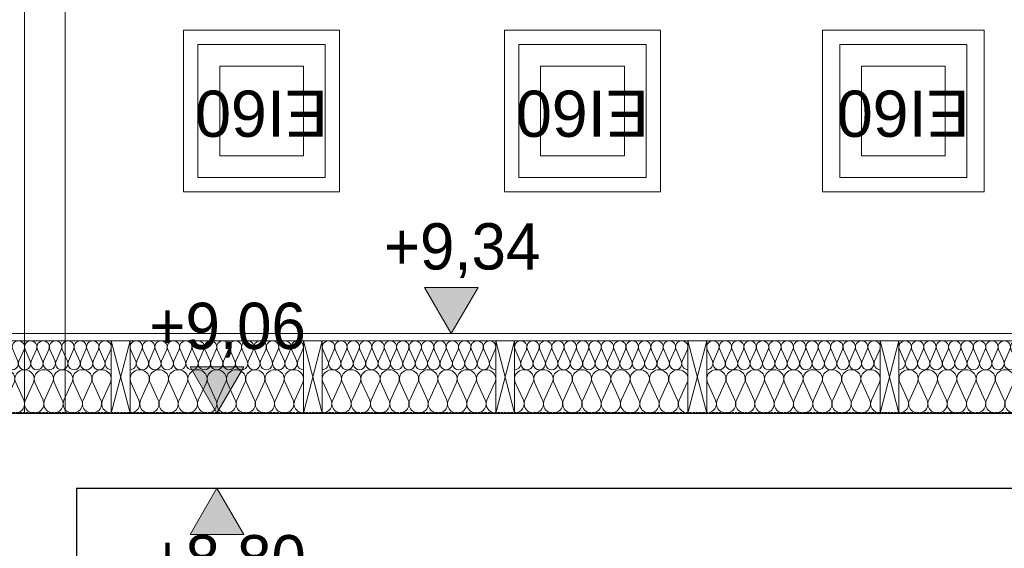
# Model space of a CAD drawing. Extents: x -613240 to -325500, y -25863 to 152403.
# Tile 104 of 254: x -386169 to -382763, y -3738 to -1909. Entities that reach past the tile are written whole.
import ezdxf

# ---------------------------------------------------------------- set-up
doc = ezdxf.new("R2010")
doc.units = 0
doc.header["$MEASUREMENT"] = 0
doc.linetypes.add('HIDDEN', pattern=[11.25, 7.5, -3.75])
for name, color, linetype, lineweight in [('0_Nr_Pióra__21', 7, 'Continuous', 9), ('0_Nr_Pióra__5', 7, 'Continuous', 13), ('Arch dachy_Nr_Pióra__5', 7, 'Continuous', 13), ('Arch stropy_Nr_Pióra__21', 7, 'Continuous', 9), ('Arch stropy_Nr_Pióra__41', 7, 'Continuous', 15), ('INWENT KONST. DREWNIANA_Nr_Pióra__21', 7, 'Continuous', 9), ('INWENT WYMIARY_Nr_Pióra__21', 7, 'Continuous', 9), ('INWENT. OKNA_Nr_Pióra__5', 7, 'Continuous', 13), ('INWENT.ŚCIANY_Nr_Pióra__1', 7, 'Continuous', 25), ('INWENT.ŚCIANY_Nr_Pióra__21', 7, 'Continuous', 9)]:
    doc.layers.add(name, color=color, linetype=linetype, lineweight=lineweight)
doc.layers.add('Arch ocieplenie', color=7, linetype='Continuous')
doc.layers.add('INWENT WYMIARY', color=7, linetype='Continuous')
doc.layers.add('Arch ocieplenie_Nr_Pióra__4', color=7, linetype='Continuous', lineweight=13, true_color=0x029e21)
doc.layers.add('Arch opisy okien_Nr_Pióra__9', color=7, linetype='Continuous', lineweight=13, true_color=0x3dad99)
doc.styles.add('GENERATED_STYLE_1', font='txt')
doc.styles.add('GENERATED_STYLE_10', font='arial.ttf')
doc.dimstyles.new('GENERATED_STYLE__6', dxfattribs={"dimtxt": 160.000002, "dimasz": 110.144928, "dimexe": 0.18, "dimexo": 40, "dimgap": 0.09, "dimtad": 1, "dimtih": 1, "dimtoh": 1, "dimdec": 0, "dimzin": 0, "dimdsep": 46, "dimtxsty": 'GENERATED_STYLE_1', "dimblk": 'ARROWHEAD_5', "dimblk1": 'ARROWHEAD_5', "dimblk2": 'ARROWHEAD_5', "dimcen": 0.09, "dimclrd": 7, "dimclre": 7, "dimclrt": 7, "dimazin": 0, "dimtfac": 1, "dimtdec": 4, "dimtmove": 0, "dimatfit": 3, "dimfxl": 0, "dimtolj": 1, "dimtzin": 0, "dimarcsym": 0})

# ---------------------------------------------------------------- blocks, each defined once
blk = doc.blocks.new('Izolacja cieplna 14_87', base_point=(-386452.2, -3269.6))
at = {"layer": 'Arch ocieplenie_Nr_Pióra__4', "linetype": 'Continuous'}
for p, q in [((-386449.4, -3164.3), (-386421.7, -3224.9)), ((-386416.1, -3224.9), (-386388.3, -3164.3)), ((-386382.7, -3164.3), (-386355, -3224.9)), ((-386349.4, -3224.9), (-386321.7, -3164.3)), ((-386316.1, -3164.3), (-386288.3, -3224.9)), ((-386282.7, -3224.9), (-386255, -3164.3)), ((-386249.4, -3164.3), (-386221.7, -3224.9)), ((-386216.1, -3224.9), (-386188.3, -3164.3)), ((-386182.7, -3164.3), (-386155, -3224.9)), ((-386149.4, -3224.9), (-386121.7, -3164.3)), ((-386116.1, -3164.3), (-386088.3, -3224.9)), ((-386082.7, -3224.9), (-386055, -3164.3)), ((-386049.4, -3164.3), (-386021.7, -3224.9)), ((-386016.1, -3224.9), (-385988.3, -3164.3)), ((-385982.7, -3164.3), (-385955, -3224.9)), ((-385949.4, -3224.9), (-385921.7, -3164.3)), ((-385916.1, -3164.3), (-385888.3, -3224.9)), ((-385882.7, -3224.9), (-385855, -3164.3))]:
    blk.add_line(p, q, dxfattribs=at)
for centre, start_param, end_param in [((-386418.9, -3151.5), 5.870392, 9.837571), ((-386352.2, -3151.5), 5.870392, 9.837571), ((-386285.5, -3151.5), 5.870392, 9.837571), ((-386218.9, -3151.5), 5.870392, 9.837571), ((-386152.2, -3151.5), 5.870392, 9.837571), ((-386085.5, -3151.5), 5.870392, 9.837571), ((-386018.9, -3151.5), 5.870392, 9.837571), ((-385952.2, -3151.5), 5.870392, 9.837571), ((-385885.5, -3151.5), 5.870392, 9.837571), ((-386452.2, -3237.7), 4.712389, 6.695979), ((-386385.5, -3237.7), 2.7288, 6.695979), ((-386318.9, -3237.7), 2.7288, 6.695979), ((-386252.2, -3237.7), 2.7288, 6.695979), ((-386185.5, -3237.7), 2.7288, 6.695979), ((-386118.9, -3237.7), 2.7288, 6.695979), ((-386052.2, -3237.7), 2.7288, 6.695979), ((-385985.5, -3237.7), 2.7288, 6.695979), ((-385918.9, -3237.7), 2.7288, 6.695979), ((-385852.2, -3237.7), 2.7288, 4.712389)]:
    blk.add_ellipse(centre, major_axis=(33.3, 0), ratio=0.957051, start_param=start_param, end_param=end_param, dxfattribs=at)
blk = doc.blocks.new('Izolacja cieplna 14_88', base_point=(-386452.2, -3119.6))
at = {"layer": 'Arch ocieplenie_Nr_Pióra__4', "linetype": 'Continuous'}
for p, q in [((-386450.4, -3049.4), (-386432.6, -3089.8)), ((-386429, -3089.8), (-386411.1, -3049.4)), ((-386407.5, -3049.4), (-386389.7, -3089.8)), ((-386386.1, -3089.8), (-386368.3, -3049.4)), ((-386364.7, -3049.4), (-386346.8, -3089.8)), ((-386343.2, -3089.8), (-386325.4, -3049.4)), ((-386321.8, -3049.4), (-386304, -3089.8)), ((-386300.4, -3089.8), (-386282.6, -3049.4)), ((-386279, -3049.4), (-386261.1, -3089.8)), ((-386257.5, -3089.8), (-386239.7, -3049.4)), ((-386236.1, -3049.4), (-386218.3, -3089.8)), ((-386214.7, -3089.8), (-386196.9, -3049.4)), ((-386193.2, -3049.4), (-386175.4, -3089.8)), ((-386171.8, -3089.8), (-386154, -3049.4)), ((-386150.4, -3049.4), (-386132.6, -3089.8)), ((-386129, -3089.8), (-386111.1, -3049.4)), ((-386107.5, -3049.4), (-386089.7, -3089.8)), ((-386086.1, -3089.8), (-386068.3, -3049.4)), ((-386064.7, -3049.4), (-386046.8, -3089.8)), ((-386043.2, -3089.8), (-386025.4, -3049.4)), ((-386021.8, -3049.4), (-386004, -3089.8)), ((-386000.4, -3089.8), (-385982.6, -3049.4)), ((-385979, -3049.4), (-385961.1, -3089.8)), ((-385957.5, -3089.8), (-385939.7, -3049.4)), ((-385936.1, -3049.4), (-385918.3, -3089.8)), ((-385914.7, -3089.8), (-385896.9, -3049.4)), ((-385893.2, -3049.4), (-385875.4, -3089.8)), ((-385871.8, -3089.8), (-385854, -3049.4))]:
    blk.add_line(p, q, dxfattribs=at)
for centre, start_param, end_param in [((-386430.8, -3040.9), 5.870392, 9.837571), ((-386387.9, -3040.9), 5.870392, 9.837571), ((-386345, -3040.9), 5.870392, 9.837571), ((-386302.2, -3040.9), 5.870392, 9.837571), ((-386259.3, -3040.9), 5.870392, 9.837571), ((-386216.5, -3040.9), 5.870392, 9.837571), ((-386173.6, -3040.9), 5.870392, 9.837571), ((-386130.8, -3040.9), 5.870392, 9.837571), ((-386087.9, -3040.9), 5.870392, 9.837571), ((-386045, -3040.9), 5.870392, 9.837571), ((-386002.2, -3040.9), 5.870392, 9.837571), ((-385959.3, -3040.9), 5.870392, 9.837571), ((-385916.5, -3040.9), 5.870392, 9.837571), ((-385873.6, -3040.9), 5.870392, 9.837571), ((-386452.2, -3098.3), 4.712389, 6.695979), ((-386409.3, -3098.3), 2.7288, 6.695979), ((-386366.5, -3098.3), 2.7288, 6.695979), ((-386323.6, -3098.3), 2.7288, 6.695979), ((-386280.8, -3098.3), 2.7288, 6.695979), ((-386237.9, -3098.3), 2.7288, 6.695979), ((-386195.1, -3098.3), 2.7288, 6.695979), ((-386152.2, -3098.3), 2.7288, 6.695979), ((-386109.3, -3098.3), 2.7288, 6.695979), ((-386066.5, -3098.3), 2.7288, 6.695979), ((-386023.6, -3098.3), 2.7288, 6.695979), ((-385980.8, -3098.3), 2.7288, 6.695979), ((-385937.9, -3098.3), 2.7288, 6.695979), ((-385895.1, -3098.3), 2.7288, 6.695979), ((-385852.2, -3098.3), 2.7288, 4.712389)]:
    blk.add_ellipse(centre, major_axis=(21.4, 0), ratio=0.99253, start_param=start_param, end_param=end_param, dxfattribs=at)
blk = doc.blocks.new('Izolacja cieplna 14_89', base_point=(-385787.2, -3269.6))
at = {"layer": 'Arch ocieplenie_Nr_Pióra__4', "linetype": 'Continuous'}
for p, q in [((-385784.4, -3164.3), (-385756.7, -3224.9)), ((-385751.1, -3224.9), (-385723.3, -3164.3)), ((-385717.7, -3164.3), (-385690, -3224.9)), ((-385684.4, -3224.9), (-385656.7, -3164.3)), ((-385651.1, -3164.3), (-385623.3, -3224.9)), ((-385617.7, -3224.9), (-385590, -3164.3)), ((-385584.4, -3164.3), (-385556.7, -3224.9)), ((-385551.1, -3224.9), (-385523.3, -3164.3)), ((-385517.7, -3164.3), (-385490, -3224.9)), ((-385484.4, -3224.9), (-385456.7, -3164.3)), ((-385451.1, -3164.3), (-385423.3, -3224.9)), ((-385417.7, -3224.9), (-385390, -3164.3)), ((-385384.4, -3164.3), (-385356.7, -3224.9)), ((-385351.1, -3224.9), (-385323.3, -3164.3)), ((-385317.7, -3164.3), (-385290, -3224.9)), ((-385284.4, -3224.9), (-385256.7, -3164.3)), ((-385251.1, -3164.3), (-385223.3, -3224.9)), ((-385217.7, -3224.9), (-385190, -3164.3))]:
    blk.add_line(p, q, dxfattribs=at)
for centre, start_param, end_param in [((-385753.9, -3151.5), 5.870392, 9.837571), ((-385687.2, -3151.5), 5.870392, 9.837571), ((-385620.5, -3151.5), 5.870392, 9.837571), ((-385553.9, -3151.5), 5.870392, 9.837571), ((-385487.2, -3151.5), 5.870392, 9.837571), ((-385420.5, -3151.5), 5.870392, 9.837571), ((-385353.9, -3151.5), 5.870392, 9.837571), ((-385287.2, -3151.5), 5.870392, 9.837571), ((-385220.5, -3151.5), 5.870392, 9.837571), ((-385787.2, -3237.7), 4.712389, 6.695979), ((-385720.5, -3237.7), 2.7288, 6.695979), ((-385653.9, -3237.7), 2.7288, 6.695979), ((-385587.2, -3237.7), 2.7288, 6.695979), ((-385520.5, -3237.7), 2.7288, 6.695979), ((-385453.9, -3237.7), 2.7288, 6.695979), ((-385387.2, -3237.7), 2.7288, 6.695979), ((-385320.5, -3237.7), 2.7288, 6.695979), ((-385253.9, -3237.7), 2.7288, 6.695979), ((-385187.2, -3237.7), 2.7288, 4.712389)]:
    blk.add_ellipse(centre, major_axis=(33.3, 0), ratio=0.957051, start_param=start_param, end_param=end_param, dxfattribs=at)
blk = doc.blocks.new('Izolacja cieplna 14_90', base_point=(-385787.2, -3119.6))
at = {"layer": 'Arch ocieplenie_Nr_Pióra__4', "linetype": 'Continuous'}
for p, q in [((-385785.4, -3049.4), (-385767.6, -3089.8)), ((-385764, -3089.8), (-385746.1, -3049.4)), ((-385742.5, -3049.4), (-385724.7, -3089.8)), ((-385721.1, -3089.8), (-385703.3, -3049.4)), ((-385699.7, -3049.4), (-385681.8, -3089.8)), ((-385678.2, -3089.8), (-385660.4, -3049.4)), ((-385656.8, -3049.4), (-385639, -3089.8)), ((-385635.4, -3089.8), (-385617.6, -3049.4)), ((-385614, -3049.4), (-385596.1, -3089.8)), ((-385592.5, -3089.8), (-385574.7, -3049.4)), ((-385571.1, -3049.4), (-385553.3, -3089.8)), ((-385549.7, -3089.8), (-385531.9, -3049.4)), ((-385528.2, -3049.4), (-385510.4, -3089.8)), ((-385506.8, -3089.8), (-385489, -3049.4)), ((-385485.4, -3049.4), (-385467.6, -3089.8)), ((-385464, -3089.8), (-385446.1, -3049.4)), ((-385442.5, -3049.4), (-385424.7, -3089.8)), ((-385421.1, -3089.8), (-385403.3, -3049.4)), ((-385399.7, -3049.4), (-385381.8, -3089.8)), ((-385378.2, -3089.8), (-385360.4, -3049.4)), ((-385356.8, -3049.4), (-385339, -3089.8)), ((-385335.4, -3089.8), (-385317.6, -3049.4)), ((-385314, -3049.4), (-385296.1, -3089.8)), ((-385292.5, -3089.8), (-385274.7, -3049.4)), ((-385271.1, -3049.4), (-385253.3, -3089.8)), ((-385249.7, -3089.8), (-385231.9, -3049.4)), ((-385228.2, -3049.4), (-385210.4, -3089.8)), ((-385206.8, -3089.8), (-385189, -3049.4))]:
    blk.add_line(p, q, dxfattribs=at)
for centre, start_param, end_param in [((-385765.8, -3040.9), 5.870392, 9.837571), ((-385722.9, -3040.9), 5.870392, 9.837571), ((-385680, -3040.9), 5.870392, 9.837571), ((-385637.2, -3040.9), 5.870392, 9.837571), ((-385594.3, -3040.9), 5.870392, 9.837571), ((-385551.5, -3040.9), 5.870392, 9.837571), ((-385508.6, -3040.9), 5.870392, 9.837571), ((-385465.8, -3040.9), 5.870392, 9.837571), ((-385422.9, -3040.9), 5.870392, 9.837571), ((-385380, -3040.9), 5.870392, 9.837571), ((-385337.2, -3040.9), 5.870392, 9.837571), ((-385294.3, -3040.9), 5.870392, 9.837571), ((-385251.5, -3040.9), 5.870392, 9.837571), ((-385208.6, -3040.9), 5.870392, 9.837571), ((-385787.2, -3098.3), 4.712389, 6.695979), ((-385744.3, -3098.3), 2.7288, 6.695979), ((-385701.5, -3098.3), 2.7288, 6.695979), ((-385658.6, -3098.3), 2.7288, 6.695979), ((-385615.8, -3098.3), 2.7288, 6.695979), ((-385572.9, -3098.3), 2.7288, 6.695979), ((-385530.1, -3098.3), 2.7288, 6.695979), ((-385487.2, -3098.3), 2.7288, 6.695979), ((-385444.3, -3098.3), 2.7288, 6.695979), ((-385401.5, -3098.3), 2.7288, 6.695979), ((-385358.6, -3098.3), 2.7288, 6.695979), ((-385315.8, -3098.3), 2.7288, 6.695979), ((-385272.9, -3098.3), 2.7288, 6.695979), ((-385230.1, -3098.3), 2.7288, 6.695979), ((-385187.2, -3098.3), 2.7288, 4.712389)]:
    blk.add_ellipse(centre, major_axis=(21.4, 0), ratio=0.99253, start_param=start_param, end_param=end_param, dxfattribs=at)
blk = doc.blocks.new('Izolacja cieplna 14_91', base_point=(-385122.2, -3269.6))
at = {"layer": 'Arch ocieplenie_Nr_Pióra__4', "linetype": 'Continuous'}
for p, q in [((-385119.4, -3164.3), (-385091.7, -3224.9)), ((-385086.1, -3224.9), (-385058.3, -3164.3)), ((-385052.7, -3164.3), (-385025, -3224.9)), ((-385019.4, -3224.9), (-384991.7, -3164.3)), ((-384986.1, -3164.3), (-384958.3, -3224.9)), ((-384952.7, -3224.9), (-384925, -3164.3)), ((-384919.4, -3164.3), (-384891.7, -3224.9)), ((-384886.1, -3224.9), (-384858.3, -3164.3)), ((-384852.7, -3164.3), (-384825, -3224.9)), ((-384819.4, -3224.9), (-384791.7, -3164.3)), ((-384786.1, -3164.3), (-384758.3, -3224.9)), ((-384752.7, -3224.9), (-384725, -3164.3)), ((-384719.4, -3164.3), (-384691.7, -3224.9)), ((-384686.1, -3224.9), (-384658.3, -3164.3)), ((-384652.7, -3164.3), (-384625, -3224.9)), ((-384619.4, -3224.9), (-384591.7, -3164.3)), ((-384586.1, -3164.3), (-384558.3, -3224.9)), ((-384552.7, -3224.9), (-384525, -3164.3))]:
    blk.add_line(p, q, dxfattribs=at)
for centre, start_param, end_param in [((-385088.9, -3151.5), 5.870392, 9.837571), ((-385022.2, -3151.5), 5.870392, 9.837571), ((-384955.5, -3151.5), 5.870392, 9.837571), ((-384888.9, -3151.5), 5.870392, 9.837571), ((-384822.2, -3151.5), 5.870392, 9.837571), ((-384755.5, -3151.5), 5.870392, 9.837571), ((-384688.9, -3151.5), 5.870392, 9.837571), ((-384622.2, -3151.5), 5.870392, 9.837571), ((-384555.5, -3151.5), 5.870392, 9.837571), ((-385122.2, -3237.7), 4.712389, 6.695979), ((-385055.5, -3237.7), 2.7288, 6.695979), ((-384988.9, -3237.7), 2.7288, 6.695979), ((-384922.2, -3237.7), 2.7288, 6.695979), ((-384855.5, -3237.7), 2.7288, 6.695979), ((-384788.9, -3237.7), 2.7288, 6.695979), ((-384722.2, -3237.7), 2.7288, 6.695979), ((-384655.5, -3237.7), 2.7288, 6.695979), ((-384588.9, -3237.7), 2.7288, 6.695979), ((-384522.2, -3237.7), 2.7288, 4.712389)]:
    blk.add_ellipse(centre, major_axis=(33.3, 0), ratio=0.957051, start_param=start_param, end_param=end_param, dxfattribs=at)
blk = doc.blocks.new('Izolacja cieplna 14_92', base_point=(-385122.2, -3119.6))
at = {"layer": 'Arch ocieplenie_Nr_Pióra__4', "linetype": 'Continuous'}
for p, q in [((-385120.4, -3049.4), (-385102.6, -3089.8)), ((-385099, -3089.8), (-385081.1, -3049.4)), ((-385077.5, -3049.4), (-385059.7, -3089.8)), ((-385056.1, -3089.8), (-385038.3, -3049.4)), ((-385034.7, -3049.4), (-385016.8, -3089.8)), ((-385013.2, -3089.8), (-384995.4, -3049.4)), ((-384991.8, -3049.4), (-384974, -3089.8)), ((-384970.4, -3089.8), (-384952.6, -3049.4)), ((-384949, -3049.4), (-384931.1, -3089.8)), ((-384927.5, -3089.8), (-384909.7, -3049.4)), ((-384906.1, -3049.4), (-384888.3, -3089.8)), ((-384884.7, -3089.8), (-384866.9, -3049.4)), ((-384863.2, -3049.4), (-384845.4, -3089.8)), ((-384841.8, -3089.8), (-384824, -3049.4)), ((-384820.4, -3049.4), (-384802.6, -3089.8)), ((-384799, -3089.8), (-384781.1, -3049.4)), ((-384777.5, -3049.4), (-384759.7, -3089.8)), ((-384756.1, -3089.8), (-384738.3, -3049.4)), ((-384734.7, -3049.4), (-384716.8, -3089.8)), ((-384713.2, -3089.8), (-384695.4, -3049.4)), ((-384691.8, -3049.4), (-384674, -3089.8)), ((-384670.4, -3089.8), (-384652.6, -3049.4)), ((-384649, -3049.4), (-384631.1, -3089.8)), ((-384627.5, -3089.8), (-384609.7, -3049.4)), ((-384606.1, -3049.4), (-384588.3, -3089.8)), ((-384584.7, -3089.8), (-384566.9, -3049.4)), ((-384563.2, -3049.4), (-384545.4, -3089.8)), ((-384541.8, -3089.8), (-384524, -3049.4))]:
    blk.add_line(p, q, dxfattribs=at)
for centre, start_param, end_param in [((-385100.8, -3040.9), 5.870392, 9.837571), ((-385057.9, -3040.9), 5.870392, 9.837571), ((-385015, -3040.9), 5.870392, 9.837571), ((-384972.2, -3040.9), 5.870392, 9.837571), ((-384929.3, -3040.9), 5.870392, 9.837571), ((-384886.5, -3040.9), 5.870392, 9.837571), ((-384843.6, -3040.9), 5.870392, 9.837571), ((-384800.8, -3040.9), 5.870392, 9.837571), ((-384757.9, -3040.9), 5.870392, 9.837571), ((-384715, -3040.9), 5.870392, 9.837571), ((-384672.2, -3040.9), 5.870392, 9.837571), ((-384629.3, -3040.9), 5.870392, 9.837571), ((-384586.5, -3040.9), 5.870392, 9.837571), ((-384543.6, -3040.9), 5.870392, 9.837571), ((-385122.2, -3098.3), 4.712389, 6.695979), ((-385079.3, -3098.3), 2.7288, 6.695979), ((-385036.5, -3098.3), 2.7288, 6.695979), ((-384993.6, -3098.3), 2.7288, 6.695979), ((-384950.8, -3098.3), 2.7288, 6.695979), ((-384907.9, -3098.3), 2.7288, 6.695979), ((-384865.1, -3098.3), 2.7288, 6.695979), ((-384822.2, -3098.3), 2.7288, 6.695979), ((-384779.3, -3098.3), 2.7288, 6.695979), ((-384736.5, -3098.3), 2.7288, 6.695979), ((-384693.6, -3098.3), 2.7288, 6.695979), ((-384650.8, -3098.3), 2.7288, 6.695979), ((-384607.9, -3098.3), 2.7288, 6.695979), ((-384565.1, -3098.3), 2.7288, 6.695979), ((-384522.2, -3098.3), 2.7288, 4.712389)]:
    blk.add_ellipse(centre, major_axis=(21.4, 0), ratio=0.99253, start_param=start_param, end_param=end_param, dxfattribs=at)
blk = doc.blocks.new('Izolacja cieplna 14_93', base_point=(-384457.2, -3269.6))
at = {"layer": 'Arch ocieplenie_Nr_Pióra__4', "linetype": 'Continuous'}
for p, q in [((-384454.4, -3164.3), (-384426.7, -3224.9)), ((-384421.1, -3224.9), (-384393.3, -3164.3)), ((-384387.7, -3164.3), (-384360, -3224.9)), ((-384354.4, -3224.9), (-384326.7, -3164.3)), ((-384321.1, -3164.3), (-384293.3, -3224.9)), ((-384287.7, -3224.9), (-384260, -3164.3)), ((-384254.4, -3164.3), (-384226.7, -3224.9)), ((-384221.1, -3224.9), (-384193.3, -3164.3)), ((-384187.7, -3164.3), (-384160, -3224.9)), ((-384154.4, -3224.9), (-384126.7, -3164.3)), ((-384121.1, -3164.3), (-384093.3, -3224.9)), ((-384087.7, -3224.9), (-384060, -3164.3)), ((-384054.4, -3164.3), (-384026.7, -3224.9)), ((-384021.1, -3224.9), (-383993.3, -3164.3)), ((-383987.7, -3164.3), (-383960, -3224.9)), ((-383954.4, -3224.9), (-383926.7, -3164.3)), ((-383921.1, -3164.3), (-383893.3, -3224.9)), ((-383887.7, -3224.9), (-383860, -3164.3))]:
    blk.add_line(p, q, dxfattribs=at)
for centre, start_param, end_param in [((-384423.9, -3151.5), 5.870392, 9.837571), ((-384357.2, -3151.5), 5.870392, 9.837571), ((-384290.5, -3151.5), 5.870392, 9.837571), ((-384223.9, -3151.5), 5.870392, 9.837571), ((-384157.2, -3151.5), 5.870392, 9.837571), ((-384090.5, -3151.5), 5.870392, 9.837571), ((-384023.9, -3151.5), 5.870392, 9.837571), ((-383957.2, -3151.5), 5.870392, 9.837571), ((-383890.5, -3151.5), 5.870392, 9.837571), ((-384457.2, -3237.7), 4.712389, 6.695979), ((-384390.5, -3237.7), 2.7288, 6.695979), ((-384323.9, -3237.7), 2.7288, 6.695979), ((-384257.2, -3237.7), 2.7288, 6.695979), ((-384190.5, -3237.7), 2.7288, 6.695979), ((-384123.9, -3237.7), 2.7288, 6.695979), ((-384057.2, -3237.7), 2.7288, 6.695979), ((-383990.5, -3237.7), 2.7288, 6.695979), ((-383923.9, -3237.7), 2.7288, 6.695979), ((-383857.2, -3237.7), 2.7288, 4.712389)]:
    blk.add_ellipse(centre, major_axis=(33.3, 0), ratio=0.957051, start_param=start_param, end_param=end_param, dxfattribs=at)
blk = doc.blocks.new('Izolacja cieplna 14_94', base_point=(-384457.2, -3119.6))
at = {"layer": 'Arch ocieplenie_Nr_Pióra__4', "linetype": 'Continuous'}
for p, q in [((-384455.4, -3049.4), (-384437.6, -3089.8)), ((-384434, -3089.8), (-384416.1, -3049.4)), ((-384412.5, -3049.4), (-384394.7, -3089.8)), ((-384391.1, -3089.8), (-384373.3, -3049.4)), ((-384369.7, -3049.4), (-384351.8, -3089.8)), ((-384348.2, -3089.8), (-384330.4, -3049.4)), ((-384326.8, -3049.4), (-384309, -3089.8)), ((-384305.4, -3089.8), (-384287.6, -3049.4)), ((-384284, -3049.4), (-384266.1, -3089.8)), ((-384262.5, -3089.8), (-384244.7, -3049.4)), ((-384241.1, -3049.4), (-384223.3, -3089.8)), ((-384219.7, -3089.8), (-384201.8, -3049.4)), ((-384198.2, -3049.4), (-384180.4, -3089.8)), ((-384176.8, -3089.8), (-384159, -3049.4)), ((-384155.4, -3049.4), (-384137.6, -3089.8)), ((-384134, -3089.8), (-384116.1, -3049.4)), ((-384112.5, -3049.4), (-384094.7, -3089.8)), ((-384091.1, -3089.8), (-384073.3, -3049.4)), ((-384069.7, -3049.4), (-384051.8, -3089.8)), ((-384048.2, -3089.8), (-384030.4, -3049.4)), ((-384026.8, -3049.4), (-384009, -3089.8)), ((-384005.4, -3089.8), (-383987.6, -3049.4)), ((-383984, -3049.4), (-383966.1, -3089.8)), ((-383962.5, -3089.8), (-383944.7, -3049.4)), ((-383941.1, -3049.4), (-383923.3, -3089.8)), ((-383919.7, -3089.8), (-383901.8, -3049.4)), ((-383898.2, -3049.4), (-383880.4, -3089.8)), ((-383876.8, -3089.8), (-383859, -3049.4))]:
    blk.add_line(p, q, dxfattribs=at)
for centre, start_param, end_param in [((-384435.8, -3040.9), 5.870392, 9.837571), ((-384392.9, -3040.9), 5.870392, 9.837571), ((-384350, -3040.9), 5.870392, 9.837571), ((-384307.2, -3040.9), 5.870392, 9.837571), ((-384264.3, -3040.9), 5.870392, 9.837571), ((-384221.5, -3040.9), 5.870392, 9.837571), ((-384178.6, -3040.9), 5.870392, 9.837571), ((-384135.8, -3040.9), 5.870392, 9.837571), ((-384092.9, -3040.9), 5.870392, 9.837571), ((-384050, -3040.9), 5.870392, 9.837571), ((-384007.2, -3040.9), 5.870392, 9.837571), ((-383964.3, -3040.9), 5.870392, 9.837571), ((-383921.5, -3040.9), 5.870392, 9.837571), ((-383878.6, -3040.9), 5.870392, 9.837571), ((-384457.2, -3098.3), 4.712389, 6.695979), ((-384414.3, -3098.3), 2.7288, 6.695979), ((-384371.5, -3098.3), 2.7288, 6.695979), ((-384328.6, -3098.3), 2.7288, 6.695979), ((-384285.8, -3098.3), 2.7288, 6.695979), ((-384242.9, -3098.3), 2.7288, 6.695979), ((-384200.1, -3098.3), 2.7288, 6.695979), ((-384157.2, -3098.3), 2.7288, 6.695979), ((-384114.3, -3098.3), 2.7288, 6.695979), ((-384071.5, -3098.3), 2.7288, 6.695979), ((-384028.6, -3098.3), 2.7288, 6.695979), ((-383985.8, -3098.3), 2.7288, 6.695979), ((-383942.9, -3098.3), 2.7288, 6.695979), ((-383900.1, -3098.3), 2.7288, 6.695979), ((-383857.2, -3098.3), 2.7288, 4.712389)]:
    blk.add_ellipse(centre, major_axis=(21.4, 0), ratio=0.99253, start_param=start_param, end_param=end_param, dxfattribs=at)
blk = doc.blocks.new('Izolacja cieplna 14_95', base_point=(-383792.2, -3269.6))
at = {"layer": 'Arch ocieplenie_Nr_Pióra__4', "linetype": 'Continuous'}
for p, q in [((-383789.4, -3164.3), (-383761.7, -3224.9)), ((-383756.1, -3224.9), (-383728.3, -3164.3)), ((-383722.7, -3164.3), (-383695, -3224.9)), ((-383689.4, -3224.9), (-383661.7, -3164.3)), ((-383656.1, -3164.3), (-383628.3, -3224.9)), ((-383622.7, -3224.9), (-383595, -3164.3)), ((-383589.4, -3164.3), (-383561.7, -3224.9)), ((-383556.1, -3224.9), (-383528.3, -3164.3)), ((-383522.7, -3164.3), (-383495, -3224.9)), ((-383489.4, -3224.9), (-383461.7, -3164.3)), ((-383456.1, -3164.3), (-383428.3, -3224.9)), ((-383422.7, -3224.9), (-383395, -3164.3)), ((-383389.4, -3164.3), (-383361.7, -3224.9)), ((-383356.1, -3224.9), (-383328.3, -3164.3)), ((-383322.7, -3164.3), (-383295, -3224.9)), ((-383289.4, -3224.9), (-383261.7, -3164.3)), ((-383256.1, -3164.3), (-383228.3, -3224.9)), ((-383222.7, -3224.9), (-383195, -3164.3))]:
    blk.add_line(p, q, dxfattribs=at)
for centre, start_param, end_param in [((-383758.9, -3151.5), 5.870392, 9.837571), ((-383692.2, -3151.5), 5.870392, 9.837571), ((-383625.5, -3151.5), 5.870392, 9.837571), ((-383558.9, -3151.5), 5.870392, 9.837571), ((-383492.2, -3151.5), 5.870392, 9.837571), ((-383425.5, -3151.5), 5.870392, 9.837571), ((-383358.9, -3151.5), 5.870392, 9.837571), ((-383292.2, -3151.5), 5.870392, 9.837571), ((-383225.5, -3151.5), 5.870392, 9.837571), ((-383792.2, -3237.7), 4.712389, 6.695979), ((-383725.5, -3237.7), 2.7288, 6.695979), ((-383658.9, -3237.7), 2.7288, 6.695979), ((-383592.2, -3237.7), 2.7288, 6.695979), ((-383525.5, -3237.7), 2.7288, 6.695979), ((-383458.9, -3237.7), 2.7288, 6.695979), ((-383392.2, -3237.7), 2.7288, 6.695979), ((-383325.5, -3237.7), 2.7288, 6.695979), ((-383258.9, -3237.7), 2.7288, 6.695979), ((-383192.2, -3237.7), 2.7288, 4.712389)]:
    blk.add_ellipse(centre, major_axis=(33.3, 0), ratio=0.957051, start_param=start_param, end_param=end_param, dxfattribs=at)
blk = doc.blocks.new('Izolacja cieplna 14_96', base_point=(-383792.2, -3119.6))
at = {"layer": 'Arch ocieplenie_Nr_Pióra__4', "linetype": 'Continuous'}
for p, q in [((-383790.4, -3049.4), (-383772.6, -3089.8)), ((-383769, -3089.8), (-383751.1, -3049.4)), ((-383747.5, -3049.4), (-383729.7, -3089.8)), ((-383726.1, -3089.8), (-383708.3, -3049.4)), ((-383704.7, -3049.4), (-383686.8, -3089.8)), ((-383683.2, -3089.8), (-383665.4, -3049.4)), ((-383661.8, -3049.4), (-383644, -3089.8)), ((-383640.4, -3089.8), (-383622.6, -3049.4)), ((-383619, -3049.4), (-383601.1, -3089.8)), ((-383597.5, -3089.8), (-383579.7, -3049.4)), ((-383576.1, -3049.4), (-383558.3, -3089.8)), ((-383554.7, -3089.8), (-383536.8, -3049.4)), ((-383533.2, -3049.4), (-383515.4, -3089.8)), ((-383511.8, -3089.8), (-383494, -3049.4)), ((-383490.4, -3049.4), (-383472.6, -3089.8)), ((-383469, -3089.8), (-383451.1, -3049.4)), ((-383447.5, -3049.4), (-383429.7, -3089.8)), ((-383426.1, -3089.8), (-383408.3, -3049.4)), ((-383404.7, -3049.4), (-383386.8, -3089.8)), ((-383383.2, -3089.8), (-383365.4, -3049.4)), ((-383361.8, -3049.4), (-383344, -3089.8)), ((-383340.4, -3089.8), (-383322.6, -3049.4)), ((-383319, -3049.4), (-383301.1, -3089.8)), ((-383297.5, -3089.8), (-383279.7, -3049.4)), ((-383276.1, -3049.4), (-383258.3, -3089.8)), ((-383254.7, -3089.8), (-383236.8, -3049.4)), ((-383233.2, -3049.4), (-383215.4, -3089.8)), ((-383211.8, -3089.8), (-383194, -3049.4))]:
    blk.add_line(p, q, dxfattribs=at)
for centre, start_param, end_param in [((-383770.8, -3040.9), 5.870392, 9.837571), ((-383727.9, -3040.9), 5.870392, 9.837571), ((-383685, -3040.9), 5.870392, 9.837571), ((-383642.2, -3040.9), 5.870392, 9.837571), ((-383599.3, -3040.9), 5.870392, 9.837571), ((-383556.5, -3040.9), 5.870392, 9.837571), ((-383513.6, -3040.9), 5.870392, 9.837571), ((-383470.8, -3040.9), 5.870392, 9.837571), ((-383427.9, -3040.9), 5.870392, 9.837571), ((-383385, -3040.9), 5.870392, 9.837571), ((-383342.2, -3040.9), 5.870392, 9.837571), ((-383299.3, -3040.9), 5.870392, 9.837571), ((-383256.5, -3040.9), 5.870392, 9.837571), ((-383213.6, -3040.9), 5.870392, 9.837571), ((-383792.2, -3098.3), 4.712389, 6.695979), ((-383749.3, -3098.3), 2.7288, 6.695979), ((-383706.5, -3098.3), 2.7288, 6.695979), ((-383663.6, -3098.3), 2.7288, 6.695979), ((-383620.8, -3098.3), 2.7288, 6.695979), ((-383577.9, -3098.3), 2.7288, 6.695979), ((-383535.1, -3098.3), 2.7288, 6.695979), ((-383492.2, -3098.3), 2.7288, 6.695979), ((-383449.3, -3098.3), 2.7288, 6.695979), ((-383406.5, -3098.3), 2.7288, 6.695979), ((-383363.6, -3098.3), 2.7288, 6.695979), ((-383320.8, -3098.3), 2.7288, 6.695979), ((-383277.9, -3098.3), 2.7288, 6.695979), ((-383235.1, -3098.3), 2.7288, 6.695979), ((-383192.2, -3098.3), 2.7288, 4.712389)]:
    blk.add_ellipse(centre, major_axis=(21.4, 0), ratio=0.99253, start_param=start_param, end_param=end_param, dxfattribs=at)
blk = doc.blocks.new('Izolacja cieplna 14_97', base_point=(-383127.2, -3269.6))
at = {"layer": 'Arch ocieplenie_Nr_Pióra__4', "linetype": 'Continuous'}
for p, q in [((-383124.4, -3164.3), (-383096.7, -3224.9)), ((-383091.1, -3224.9), (-383063.3, -3164.3)), ((-383057.7, -3164.3), (-383030, -3224.9)), ((-383024.4, -3224.9), (-382996.7, -3164.3)), ((-382991.1, -3164.3), (-382963.3, -3224.9)), ((-382957.7, -3224.9), (-382930, -3164.3)), ((-382924.4, -3164.3), (-382896.7, -3224.9)), ((-382891.1, -3224.9), (-382863.3, -3164.3)), ((-382857.7, -3164.3), (-382830, -3224.9)), ((-382824.4, -3224.9), (-382796.7, -3164.3)), ((-382791.1, -3164.3), (-382763.3, -3224.9)), ((-382757.7, -3224.9), (-382730, -3164.3)), ((-382724.4, -3164.3), (-382696.7, -3224.9)), ((-382691.1, -3224.9), (-382663.3, -3164.3)), ((-382657.7, -3164.3), (-382630, -3224.9)), ((-382624.4, -3224.9), (-382596.7, -3164.3)), ((-382591.1, -3164.3), (-382563.3, -3224.9)), ((-382557.7, -3224.9), (-382530, -3164.3))]:
    blk.add_line(p, q, dxfattribs=at)
for centre, start_param, end_param in [((-383093.9, -3151.5), 5.870392, 9.837571), ((-383027.2, -3151.5), 5.870392, 9.837571), ((-382960.5, -3151.5), 5.870392, 9.837571), ((-382893.9, -3151.5), 5.870392, 9.837571), ((-382827.2, -3151.5), 5.870392, 9.837571), ((-382760.5, -3151.5), 5.870392, 9.837571), ((-382693.9, -3151.5), 5.870392, 9.837571), ((-382627.2, -3151.5), 5.870392, 9.837571), ((-382560.5, -3151.5), 5.870392, 9.837571), ((-383127.2, -3237.7), 4.712389, 6.695979), ((-383060.5, -3237.7), 2.7288, 6.695979), ((-382993.9, -3237.7), 2.7288, 6.695979), ((-382927.2, -3237.7), 2.7288, 6.695979), ((-382860.5, -3237.7), 2.7288, 6.695979), ((-382793.9, -3237.7), 2.7288, 6.695979), ((-382727.2, -3237.7), 2.7288, 6.695979), ((-382660.5, -3237.7), 2.7288, 6.695979), ((-382593.9, -3237.7), 2.7288, 6.695979), ((-382527.2, -3237.7), 2.7288, 4.712389)]:
    blk.add_ellipse(centre, major_axis=(33.3, 0), ratio=0.957051, start_param=start_param, end_param=end_param, dxfattribs=at)
blk = doc.blocks.new('Izolacja cieplna 14_98', base_point=(-383127.2, -3119.6))
at = {"layer": 'Arch ocieplenie_Nr_Pióra__4', "linetype": 'Continuous'}
for p, q in [((-383125.4, -3049.4), (-383107.6, -3089.8)), ((-383104, -3089.8), (-383086.1, -3049.4)), ((-383082.5, -3049.4), (-383064.7, -3089.8)), ((-383061.1, -3089.8), (-383043.3, -3049.4)), ((-383039.7, -3049.4), (-383021.8, -3089.8)), ((-383018.2, -3089.8), (-383000.4, -3049.4)), ((-382996.8, -3049.4), (-382979, -3089.8)), ((-382975.4, -3089.8), (-382957.6, -3049.4)), ((-382954, -3049.4), (-382936.1, -3089.8)), ((-382932.5, -3089.8), (-382914.7, -3049.4)), ((-382911.1, -3049.4), (-382893.3, -3089.8)), ((-382889.7, -3089.8), (-382871.8, -3049.4)), ((-382868.2, -3049.4), (-382850.4, -3089.8)), ((-382846.8, -3089.8), (-382829, -3049.4)), ((-382825.4, -3049.4), (-382807.6, -3089.8)), ((-382804, -3089.8), (-382786.1, -3049.4)), ((-382782.5, -3049.4), (-382764.7, -3089.8)), ((-382761.1, -3089.8), (-382743.3, -3049.4)), ((-382739.7, -3049.4), (-382721.8, -3089.8)), ((-382718.2, -3089.8), (-382700.4, -3049.4)), ((-382696.8, -3049.4), (-382679, -3089.8)), ((-382675.4, -3089.8), (-382657.6, -3049.4)), ((-382654, -3049.4), (-382636.1, -3089.8)), ((-382632.5, -3089.8), (-382614.7, -3049.4)), ((-382611.1, -3049.4), (-382593.3, -3089.8)), ((-382589.7, -3089.8), (-382571.8, -3049.4)), ((-382568.2, -3049.4), (-382550.4, -3089.8)), ((-382546.8, -3089.8), (-382529, -3049.4))]:
    blk.add_line(p, q, dxfattribs=at)
for centre, start_param, end_param in [((-383105.8, -3040.9), 5.870392, 9.837571), ((-383062.9, -3040.9), 5.870392, 9.837571), ((-383020, -3040.9), 5.870392, 9.837571), ((-382977.2, -3040.9), 5.870392, 9.837571), ((-382934.3, -3040.9), 5.870392, 9.837571), ((-382891.5, -3040.9), 5.870392, 9.837571), ((-382848.6, -3040.9), 5.870392, 9.837571), ((-382805.8, -3040.9), 5.870392, 9.837571), ((-382762.9, -3040.9), 5.870392, 9.837571), ((-382720, -3040.9), 5.870392, 9.837571), ((-382677.2, -3040.9), 5.870392, 9.837571), ((-382634.3, -3040.9), 5.870392, 9.837571), ((-382591.5, -3040.9), 5.870392, 9.837571), ((-382548.6, -3040.9), 5.870392, 9.837571), ((-383127.2, -3098.3), 4.712389, 6.695979), ((-383084.3, -3098.3), 2.7288, 6.695979), ((-383041.5, -3098.3), 2.7288, 6.695979), ((-382998.6, -3098.3), 2.7288, 6.695979), ((-382955.8, -3098.3), 2.7288, 6.695979), ((-382912.9, -3098.3), 2.7288, 6.695979), ((-382870.1, -3098.3), 2.7288, 6.695979), ((-382827.2, -3098.3), 2.7288, 6.695979), ((-382784.3, -3098.3), 2.7288, 6.695979), ((-382741.5, -3098.3), 2.7288, 6.695979), ((-382698.6, -3098.3), 2.7288, 6.695979), ((-382655.8, -3098.3), 2.7288, 6.695979), ((-382612.9, -3098.3), 2.7288, 6.695979), ((-382570.1, -3098.3), 2.7288, 6.695979), ((-382527.2, -3098.3), 2.7288, 4.712389)]:
    blk.add_ellipse(centre, major_axis=(21.4, 0), ratio=0.99253, start_param=start_param, end_param=end_param, dxfattribs=at)
blk = doc.blocks.new('Wymiary_2', base_point=(-384675.9, -2994.6))
at = {"layer": 'INWENT WYMIARY_Nr_Pióra__21', "linetype": 'Continuous'}
blk.add_hatch(color=256, dxfattribs=at).paths.add_polyline_path([(-384675.9, -2994.6), (-384768.7, -2834.6), (-384583.1, -2834.6)], flags=0)
for p, q in [((-384675.9, -2994.6), (-384768.7, -2834.6)), ((-384768.7, -2834.6), (-384583.1, -2834.6)), ((-384583.1, -2834.6), (-384675.9, -2994.6)), ((-384675.9, -2994.6), (-384795.9, -2994.6)), ((-384675.9, -2994.6), (-384555.9, -2994.6))]:
    blk.add_line(p, q, dxfattribs=at)
at = {"layer": 'INWENT WYMIARY_Nr_Pióra__21', "insert": (-384909.3, -2802.6), "char_height": 160, "attachment_point": 7, "style": 'GENERATED_STYLE_1'}
blk.add_mtext('{+9,34}', dxfattribs=at)
blk = doc.blocks.new('Wymiary_19', base_point=(-385487, -3529.6))
at = {"layer": 'INWENT WYMIARY_Nr_Pióra__21', "linetype": 'Continuous'}
blk.add_hatch(color=256, dxfattribs=at).paths.add_polyline_path([(-385487, -3529.6), (-385579.8, -3689.6), (-385394.2, -3689.6)], flags=0)
for p, q in [((-385487, -3529.6), (-385607, -3529.6)), ((-385487, -3529.6), (-385579.8, -3689.6)), ((-385487, -3529.6), (-385367, -3529.6)), ((-385394.2, -3689.6), (-385487, -3529.6)), ((-385579.8, -3689.6), (-385394.2, -3689.6))]:
    blk.add_line(p, q, dxfattribs=at)
at = {"layer": 'INWENT WYMIARY_Nr_Pióra__21', "insert": (-385720.4, -3881.6), "char_height": 160, "attachment_point": 7, "style": 'GENERATED_STYLE_1'}
blk.add_mtext('{+8,80}', dxfattribs=at)
blk = doc.blocks.new('Wymiary_20', base_point=(-385487, -3269.6))
at = {"layer": 'INWENT WYMIARY_Nr_Pióra__21', "linetype": 'Continuous'}
blk.add_hatch(color=256, dxfattribs=at).paths.add_polyline_path([(-385487, -3269.6), (-385579.8, -3109.6), (-385394.2, -3109.6)], flags=0)
for p, q in [((-385487, -3269.6), (-385579.8, -3109.6)), ((-385579.8, -3109.6), (-385394.2, -3109.6)), ((-385394.2, -3109.6), (-385487, -3269.6)), ((-385487, -3269.6), (-385607, -3269.6)), ((-385487, -3269.6), (-385367, -3269.6))]:
    blk.add_line(p, q, dxfattribs=at)
at = {"layer": 'INWENT WYMIARY_Nr_Pióra__21', "insert": (-385720.4, -3077.6), "char_height": 160, "attachment_point": 7, "style": 'GENERATED_STYLE_1'}
blk.add_mtext('{+9,06}', dxfattribs=at)
blk = doc.blocks.new('*D913')
at = {"layer": '0_Nr_Pióra__5', "linetype": 'Continuous'}
for points in [[(-388117.5, -2345.8), (-388007.6, -2382.5), (-388040.6, -2432.6)], [(-387736.3, -2994.6), (-387774.7, -2885.2), (-387714.9, -2880.7)]]:
    blk.add_hatch(color=256, dxfattribs=at).paths.add_polyline_path(points, flags=0)
for p, q in [((-388064.6, -2250.9), (-388170.4, -2440.8)), ((-388117.5, -2345.8), (-388007.6, -2382.5)), ((-388117.5, -2345.8), (-388040.6, -2432.6)), ((-388007.6, -2382.5), (-388040.6, -2432.6)), ((-387774.7, -2885.2), (-387714.9, -2880.7)), ((-387736.3, -2994.6), (-387774.7, -2885.2)), ((-387736.3, -2994.6), (-387714.9, -2880.7))]:
    blk.add_line(p, q, dxfattribs=at)
blk.add_arc((-388479.1, -2994.6), 742.8, 8.6448, 52.2241, dxfattribs=at)
at = {"layer": '0_Nr_Pióra__21', "insert": (-387700.7, -2617.3), "char_height": 160, "attachment_point": 7, "style": 'GENERATED_STYLE_1'}
blk.add_mtext('{60,87°}', dxfattribs=at)
blk = doc.blocks.new('ARROWHEAD_5')
at = {"color": 0, "linetype": 'Continuous', "lineweight": 0}
blk.add_line((0, 0), (-1, 0), dxfattribs=at)
blk.add_solid([(-1, 0.2679), (0, 0), (-1, -0.2679), (-1, 0.2679)], dxfattribs=at)
blk = doc.blocks.new('*D915')
at = {"layer": '0_Nr_Pióra__5', "linetype": 'Continuous'}
for points in [[(-381559.9, -2205.3), (-381598.7, -2314.5), (-381648.2, -2280.5)], [(-381824.1, -2994.6), (-381849.3, -2881.5), (-381789.3, -2884)]]:
    blk.add_hatch(color=256, dxfattribs=at).paths.add_polyline_path(points, flags=0)
for p, q in [((-381559.9, -2205.3), (-381648.2, -2280.5)), ((-381559.9, -2205.3), (-381598.7, -2314.5)), ((-381598.7, -2314.5), (-381648.2, -2280.5)), ((-381824.1, -2994.6), (-381849.3, -2881.5)), ((-381849.3, -2881.5), (-381789.3, -2884)), ((-381824.1, -2994.6), (-381789.3, -2884))]:
    blk.add_line(p, q, dxfattribs=at)
blk.add_arc((-380512.8, -2994.6), 1311.3, 147.8852, 175.1063, dxfattribs=at)
at = {"layer": '0_Nr_Pióra__21', "insert": (-382459.2, -2607.7), "char_height": 160, "attachment_point": 7, "style": 'GENERATED_STYLE_1'}
blk.add_mtext('{37,01°}', dxfattribs=at)
blk = doc.blocks.new('*D916')
at = {"layer": '0_Nr_Pióra__5', "linetype": 'Continuous'}
for points in [[(-377805.4, -5035.4), (-377844.1, -5144.7), (-377893.5, -5110.8)], [(-378059.5, -5794.6), (-378084.5, -5681.4), (-378024.6, -5684.1)]]:
    blk.add_hatch(color=256, dxfattribs=at).paths.add_polyline_path(points, flags=0)
for p, q in [((-377805.4, -5035.4), (-377893.5, -5110.8)), ((-377805.4, -5035.4), (-377844.1, -5144.7)), ((-377844.1, -5144.7), (-377893.5, -5110.8)), ((-378059.5, -5794.6), (-378084.5, -5681.4)), ((-378084.5, -5681.4), (-378024.6, -5684.1)), ((-378059.5, -5794.6), (-378024.6, -5684.1))]:
    blk.add_line(p, q, dxfattribs=at)
blk.add_arc((-376798.3, -5794.6), 1261.2, 148.0793, 174.9121, dxfattribs=at)
at = {"layer": '0_Nr_Pióra__21', "insert": (-378697.2, -5423.5), "char_height": 160, "attachment_point": 7, "style": 'GENERATED_STYLE_1'}
blk.add_mtext('{37,01°}', dxfattribs=at)

msp = doc.modelspace()

# ---------------------------------------------------------------- linework, layer by layer
at = {"layer": 'Arch dachy_Nr_Pióra__5', "linetype": 'HIDDEN'}
msp.add_line((-388734.4, -3267.4), (-380179.7, -3267.4), dxfattribs=at)
at = {"layer": 'Arch stropy_Nr_Pióra__21', "linetype": 'Continuous'}
for p, q in [((-385852.2, -3269.6), (-385852.2, -3019.6)), ((-385852.2, -3019.6), (-385787.2, -3019.6)), ((-385852.2, -3269.6), (-385787.2, -3019.6)), ((-385852.2, -3019.6), (-385787.2, -3269.6)), ((-385787.2, -3019.6), (-385787.2, -3269.6)), ((-385187.2, -3269.6), (-385187.2, -3019.6)), ((-385187.2, -3019.6), (-385122.2, -3019.6)), ((-385187.2, -3269.6), (-385122.2, -3019.6)), ((-385187.2, -3019.6), (-385122.2, -3269.6)), ((-385122.2, -3019.6), (-385122.2, -3269.6)), ((-384522.2, -3269.6), (-384522.2, -3019.6)), ((-384522.2, -3019.6), (-384457.2, -3019.6)), ((-384522.2, -3269.6), (-384457.2, -3019.6)), ((-384522.2, -3019.6), (-384457.2, -3269.6)), ((-384457.2, -3019.6), (-384457.2, -3269.6)), ((-383857.2, -3269.6), (-383857.2, -3019.6)), ((-383857.2, -3019.6), (-383792.2, -3019.6)), ((-383857.2, -3269.6), (-383792.2, -3019.6)), ((-383857.2, -3019.6), (-383792.2, -3269.6)), ((-383792.2, -3019.6), (-383792.2, -3269.6)), ((-383192.2, -3269.6), (-383192.2, -3019.6)), ((-383192.2, -3019.6), (-383127.2, -3019.6)), ((-383192.2, -3269.6), (-383127.2, -3019.6)), ((-383192.2, -3019.6), (-383127.2, -3269.6)), ((-383127.2, -3019.6), (-383127.2, -3269.6)), ((-385787.2, -3269.6), (-385852.2, -3269.6)), ((-385122.2, -3269.6), (-385187.2, -3269.6)), ((-384457.2, -3269.6), (-384522.2, -3269.6)), ((-383792.2, -3269.6), (-383857.2, -3269.6)), ((-383127.2, -3269.6), (-383192.2, -3269.6))]:
    msp.add_line(p, q, dxfattribs=at)
at = {"layer": 'Arch stropy_Nr_Pióra__41', "linetype": 'Continuous'}
for p, q in [((-388650.8, -2994.6), (-380263.5, -2994.6)), ((-388664.7, -3019.6), (-380230.3, -3019.6))]:
    msp.add_line(p, q, dxfattribs=at)
at = {"layer": 'INWENT KONST. DREWNIANA_Nr_Pióra__21', "linetype": 'Continuous'}
for p, q in [((-386152.2, -3269.6), (-386152.2, 1110.4)), ((-386012.2, -3269.6), (-386012.2, 1110.4))]:
    msp.add_line(p, q, dxfattribs=at)
at = {"layer": 'INWENT. OKNA_Nr_Pióra__5', "linetype": 'Continuous'}
for p, q in [((-385552.2, -1994.6), (-385112.2, -1994.6)), ((-385552.2, -1994.6), (-385552.2, -2454.6)), ((-385112.2, -1994.6), (-385112.2, -2454.6)), ((-384442.2, -1994.6), (-384002.2, -1994.6)), ((-384442.2, -1994.6), (-384442.2, -2454.6)), ((-384002.2, -1994.6), (-384002.2, -2454.6)), ((-383332.2, -1994.6), (-382892.2, -1994.6)), ((-383332.2, -1994.6), (-383332.2, -2454.6)), ((-382892.2, -1994.6), (-382892.2, -2454.6)), ((-385477.2, -2069.6), (-385477.2, -2379.6)), ((-385477.2, -2069.6), (-385187.2, -2069.6)), ((-385187.2, -2069.6), (-385187.2, -2379.6)), ((-384367.2, -2069.6), (-384367.2, -2379.6)), ((-384367.2, -2069.6), (-384077.2, -2069.6)), ((-384077.2, -2069.6), (-384077.2, -2379.6)), ((-383257.2, -2069.6), (-383257.2, -2379.6)), ((-383257.2, -2069.6), (-382967.2, -2069.6)), ((-382967.2, -2069.6), (-382967.2, -2379.6)), ((-385477.2, -2379.6), (-385187.2, -2379.6)), ((-384367.2, -2379.6), (-384077.2, -2379.6)), ((-383257.2, -2379.6), (-382967.2, -2379.6)), ((-385552.2, -2454.6), (-385112.2, -2454.6)), ((-384442.2, -2454.6), (-384002.2, -2454.6)), ((-383332.2, -2454.6), (-382892.2, -2454.6))]:
    msp.add_line(p, q, dxfattribs=at)
at = {"layer": 'INWENT.ŚCIANY_Nr_Pióra__1', "linetype": 'Continuous'}
for p, q in [((-388612.2, -3269.6), (-380182.2, -3269.6)), ((-385972.2, -3529.6), (-380502.2, -3529.6)), ((-385972.2, -3529.6), (-385972.2, -6109.6))]:
    msp.add_line(p, q, dxfattribs=at)
at = {"layer": 'INWENT.ŚCIANY_Nr_Pióra__21', "linetype": 'Continuous'}
for p, q in [((-385062.2, -1944.6), (-385602.2, -1944.6)), ((-385602.2, -2504.6), (-385602.2, -1944.6)), ((-385062.2, -2504.6), (-385062.2, -1944.6)), ((-383952.2, -1944.6), (-384492.2, -1944.6)), ((-384492.2, -2504.6), (-384492.2, -1944.6)), ((-383952.2, -2504.6), (-383952.2, -1944.6)), ((-382832.2, -1944.6), (-383392.2, -1944.6)), ((-383392.2, -2504.6), (-383392.2, -1944.6)), ((-382832.2, -2504.6), (-382832.2, -1944.6)), ((-385062.2, -2504.6), (-385602.2, -2504.6)), ((-383952.2, -2504.6), (-384492.2, -2504.6)), ((-382832.2, -2504.6), (-383392.2, -2504.6))]:
    msp.add_line(p, q, dxfattribs=at)

# ---------------------------------------------------------------- block references
at = {"layer": 'Arch ocieplenie', "color": 104, "linetype": 'Continuous', "lineweight": 13, "true_color": 0x029e21}
for name, p in [('Izolacja cieplna 14_88', (-386452.2, -3119.6)), ('Izolacja cieplna 14_90', (-385787.2, -3119.6)), ('Izolacja cieplna 14_92', (-385122.2, -3119.6)), ('Izolacja cieplna 14_94', (-384457.2, -3119.6)), ('Izolacja cieplna 14_96', (-383792.2, -3119.6)), ('Izolacja cieplna 14_98', (-383127.2, -3119.6)), ('Izolacja cieplna 14_87', (-386452.2, -3269.6)), ('Izolacja cieplna 14_89', (-385787.2, -3269.6)), ('Izolacja cieplna 14_91', (-385122.2, -3269.6)), ('Izolacja cieplna 14_93', (-384457.2, -3269.6)), ('Izolacja cieplna 14_95', (-383792.2, -3269.6)), ('Izolacja cieplna 14_97', (-383127.2, -3269.6))]:
    msp.add_blockref(name, p, dxfattribs=at)
at = {"layer": 'INWENT WYMIARY', "linetype": 'Continuous'}
for name, p in [('Wymiary_2', (-384675.9, -2994.6)), ('Wymiary_20', (-385487, -3269.6)), ('Wymiary_19', (-385487, -3529.6))]:
    msp.add_blockref(name, p, dxfattribs=at)

# ---------------------------------------------------------------- texts
at = {"layer": 'Arch opisy okien_Nr_Pióra__9', "linetype": 'Continuous', "char_height": 160, "attachment_point": 2, "rotation": 180, "style": 'GENERATED_STYLE_10'}
for insert in [(-385332.2, -2313.8), (-384222.2, -2313.8), (-383112.2, -2313.8)]:
    msp.add_mtext('{EI60}', dxfattribs=dict(at, insert=insert))

# ---------------------------------------------------------------- dimensions: what is measured, and where the dimension line sits
at = {"linetype": 'Continuous'}
for base, center, p1, p2, picture, middle in [((-381756.3, -2578.5), (-380512.8, -2994.6), (-388650.8, -2994.6), (-386122.5, 1233.9), '*D915', (-382141.7, -2527.7)), ((-387838.7, -2618.4), (-388479.1, -2994.6), (-386122.5, 1233.9), (-380263.5, -2994.6), '*D913', (-387383.3, -2537.3)), ((-377994.3, -5394.3), (-376798.3, -5794.6), (-386122.5, 1233.9), (-380002.2, -5794.6), '*D916', (-378379.8, -5343.5))]:
    dim = msp.add_angular_dim_3p(base=base, center=center, p1=p1, p2=p2, dimstyle='GENERATED_STYLE__6', dxfattribs=at)
    dim.commit()
    dim.dimension.update_dxf_attribs({"geometry": picture, "text_midpoint": middle, "dimtype": 165})

doc.saveas('drawing.dxf')
